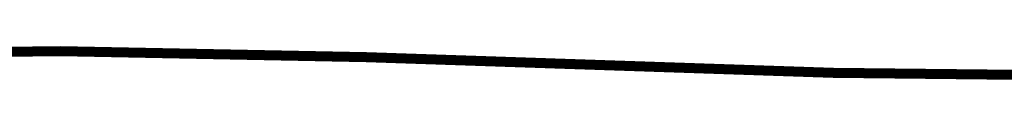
# Model space of a CAD drawing. Header units: centimetres. Extents: x -17 to 171, y -40 to -25.
# Tile 239 of 256: x 76.36 to 121.94, y -31.79 to -30.2. Entities that reach past the tile are written whole.
import ezdxf

# ---------------------------------------------------------------- set-up
doc = ezdxf.new("R2010")
doc.units = ezdxf.units.CM
doc.layers.add('194', color=7, linetype='Continuous', true_color=0x390888)

msp = doc.modelspace()

# ---------------------------------------------------------------- meshes
at = {"layer": '194', "color": 254, "true_color": 0xcad1ee}
mesh = msp.add_polyface(dxfattribs=at)
corners = [(61.386, -30.596, 0.267), (61.384, -30.54, 0.275), (78.246, -30.343, 0.275), (78.246, -30.399, 0.667), (61.384, -30.54, 0.659), (61.386, -30.596, 0.667), (78.246, -30.343, 0.659), (61.383, -30.508, 0.647), (78.246, -30.311, 0.647), (61.382, -30.476, 0.627), (78.247, -30.279, 0.627), (61.381, -30.445, 0.599), (78.247, -30.248, 0.599), (61.38, -30.419, 0.561), (78.247, -30.222, 0.561), (61.38, -30.402, 0.517), (78.247, -30.205, 0.517), (61.38, -30.396, 0.467), (78.247, -30.199, 0.467), (61.38, -30.402, 0.418), (78.247, -30.205, 0.418), (61.38, -30.419, 0.373), (78.247, -30.222, 0.373), (61.381, -30.445, 0.336), (78.247, -30.248, 0.336), (61.382, -30.476, 0.307), (78.247, -30.279, 0.307), (61.383, -30.508, 0.288), (78.246, -30.311, 0.288), (61.386, -30.596, 0.667), (61.387, -30.652, 0.659), (78.245, -30.455, 0.659), (78.246, -30.399, 0.267), (61.387, -30.652, 0.275), (61.386, -30.596, 0.267), (78.245, -30.455, 0.275), (61.388, -30.683, 0.288), (78.245, -30.486, 0.288), (61.389, -30.716, 0.307), (78.245, -30.519, 0.307), (61.39, -30.746, 0.336), (78.245, -30.549, 0.336), (61.391, -30.772, 0.373), (78.245, -30.575, 0.373), (61.391, -30.79, 0.418), (78.245, -30.593, 0.418), (61.391, -30.796, 0.467), (78.245, -30.599, 0.467), (61.391, -30.79, 0.517), (78.245, -30.593, 0.517), (61.391, -30.772, 0.561), (78.245, -30.575, 0.561), (61.39, -30.746, 0.599), (78.245, -30.549, 0.599), (61.389, -30.716, 0.627), (78.245, -30.519, 0.627), (61.388, -30.683, 0.647), (78.245, -30.486, 0.647), (42.724, -31.591, 0.307), (42.726, -31.621, 0.336), (42.728, -31.647, 0.373), (42.729, -31.665, 0.418), (42.729, -31.671, 0.467), (42.729, -31.665, 0.517), (42.728, -31.647, 0.561), (42.726, -31.621, 0.599), (42.724, -31.591, 0.627)]
mesh.append_faces([[corners[k] for k in face] for face in [(0, 1, 2), (3, 4, 5), (6, 7, 4), (8, 9, 7), (10, 11, 9), (12, 13, 11), (14, 15, 13), (15, 14, 16), (16, 17, 15), (17, 16, 18), (18, 19, 17), (20, 21, 19), (22, 23, 21), (24, 25, 23), (26, 27, 25), (28, 1, 27), (29, 30, 31), (32, 33, 34), (35, 36, 33), (37, 38, 36), (39, 40, 38), (41, 42, 40), (43, 44, 42), (45, 46, 44), (47, 48, 46), (49, 50, 48), (51, 52, 50), (53, 54, 52), (55, 56, 54), (57, 30, 56), (58, 36, 38), (59, 38, 40), (60, 40, 42), (61, 42, 44), (62, 44, 46), (63, 46, 48), (64, 48, 50), (65, 50, 52), (66, 52, 54)]], dxfattribs={"color": 254})
mesh = msp.add_polyface(dxfattribs=at)
corners = [(61.386, -30.596, 0.267), (78.246, -30.343, 0.275), (78.246, -30.399, 0.267), (78.246, -30.399, 0.667), (78.246, -30.343, 0.659), (61.384, -30.54, 0.659), (61.383, -30.508, 0.647), (78.246, -30.311, 0.647), (61.382, -30.476, 0.627), (78.247, -30.279, 0.627), (61.381, -30.445, 0.599), (78.247, -30.248, 0.599), (61.38, -30.419, 0.561), (78.247, -30.222, 0.561), (61.38, -30.402, 0.418), (78.247, -30.199, 0.467), (78.247, -30.205, 0.418), (61.38, -30.419, 0.373), (78.247, -30.222, 0.373), (61.381, -30.445, 0.336), (78.247, -30.248, 0.336), (61.382, -30.476, 0.307), (78.247, -30.279, 0.307), (61.383, -30.508, 0.288), (78.246, -30.311, 0.288), (61.384, -30.54, 0.275), (61.386, -30.596, 0.667), (78.245, -30.455, 0.659), (78.246, -30.399, 0.667), (78.246, -30.399, 0.267), (78.245, -30.455, 0.275), (61.387, -30.652, 0.275), (92.41, -30.73, 0.275), (78.245, -30.486, 0.288), (92.409, -30.762, 0.288), (78.245, -30.519, 0.307), (61.388, -30.683, 0.288), (61.389, -30.716, 0.307), (92.408, -30.794, 0.307), (78.245, -30.549, 0.336), (92.407, -30.825, 0.336), (78.245, -30.575, 0.373), (61.39, -30.746, 0.336), (61.391, -30.772, 0.373), (92.406, -30.851, 0.373), (78.245, -30.593, 0.418), (92.406, -30.868, 0.418), (78.245, -30.599, 0.467), (61.391, -30.79, 0.418), (61.391, -30.796, 0.467), (92.405, -30.874, 0.467), (78.245, -30.593, 0.517), (92.406, -30.868, 0.517), (78.245, -30.575, 0.561), (61.391, -30.79, 0.517), (61.391, -30.772, 0.561), (92.406, -30.851, 0.561), (78.245, -30.549, 0.599), (92.407, -30.825, 0.599), (78.245, -30.519, 0.627), (61.39, -30.746, 0.599), (61.389, -30.716, 0.627), (92.408, -30.794, 0.627), (78.245, -30.486, 0.647), (92.409, -30.762, 0.647), (61.388, -30.683, 0.647), (61.387, -30.652, 0.659)]
mesh.append_faces([[corners[k] for k in face] for face in [(0, 1, 2), (3, 4, 5), (6, 4, 7), (8, 7, 9), (10, 9, 11), (12, 11, 13), (14, 15, 16), (17, 16, 18), (19, 18, 20), (21, 20, 22), (23, 22, 24), (25, 24, 1), (26, 27, 28), (29, 30, 31), (32, 33, 30), (34, 35, 33), (36, 30, 33), (37, 33, 35), (38, 39, 35), (40, 41, 39), (42, 35, 39), (43, 39, 41), (44, 45, 41), (46, 47, 45), (48, 41, 45), (49, 45, 47), (50, 51, 47), (52, 53, 51), (54, 47, 51), (55, 51, 53), (56, 57, 53), (58, 59, 57), (60, 53, 57), (61, 57, 59), (62, 63, 59), (64, 27, 63), (65, 59, 63), (66, 63, 27)]], dxfattribs={"color": 254})
mesh = msp.add_polyface(dxfattribs=at)
corners = [(78.246, -30.399, 0.267), (92.413, -30.618, 0.275), (92.412, -30.674, 0.267), (78.246, -30.343, 0.275), (104.098, -31.082, 0.667), (78.246, -30.343, 0.659), (78.246, -30.399, 0.667), (92.413, -30.618, 0.659), (78.246, -30.311, 0.647), (92.414, -30.587, 0.647), (78.247, -30.279, 0.627), (92.415, -30.554, 0.627), (78.247, -30.248, 0.599), (92.416, -30.524, 0.599), (78.247, -30.222, 0.561), (92.417, -30.498, 0.561), (78.247, -30.205, 0.517), (92.417, -30.48, 0.517), (78.247, -30.199, 0.467), (92.418, -30.474, 0.467), (78.247, -30.205, 0.418), (92.417, -30.48, 0.418), (78.247, -30.222, 0.373), (92.417, -30.498, 0.373), (78.247, -30.248, 0.336), (92.416, -30.524, 0.336), (78.247, -30.279, 0.307), (92.415, -30.554, 0.307), (78.246, -30.311, 0.288), (92.414, -30.587, 0.288), (78.246, -30.399, 0.667), (78.245, -30.455, 0.659), (92.41, -30.73, 0.659), (92.412, -30.674, 0.267), (78.245, -30.455, 0.275), (78.246, -30.399, 0.267), (92.41, -30.73, 0.275), (78.245, -30.486, 0.288), (92.409, -30.762, 0.288), (78.245, -30.519, 0.307), (92.408, -30.794, 0.307), (78.245, -30.549, 0.336), (92.407, -30.825, 0.336), (78.245, -30.575, 0.373), (92.406, -30.851, 0.373), (78.245, -30.593, 0.418), (92.406, -30.868, 0.418), (78.245, -30.599, 0.467), (92.405, -30.874, 0.467), (78.245, -30.593, 0.517), (92.406, -30.868, 0.517), (78.245, -30.575, 0.561), (92.406, -30.851, 0.561), (78.245, -30.549, 0.599), (92.407, -30.825, 0.599), (78.245, -30.519, 0.627), (92.408, -30.794, 0.627), (78.245, -30.486, 0.647), (92.409, -30.762, 0.647)]
mesh.append_faces([[corners[k] for k in face] for face in [(0, 1, 2), (0, 3, 1), (4, 5, 6), (7, 8, 5), (8, 7, 9), (9, 10, 8), (10, 9, 11), (11, 12, 10), (12, 11, 13), (13, 14, 12), (14, 13, 15), (15, 16, 14), (17, 18, 16), (19, 20, 18), (21, 22, 20), (22, 21, 23), (23, 24, 22), (24, 23, 25), (25, 26, 24), (26, 25, 27), (27, 28, 26), (28, 27, 29), (29, 3, 28), (3, 29, 1), (30, 31, 32), (33, 34, 35), (33, 36, 34), (37, 36, 38), (39, 38, 40), (41, 40, 42), (43, 42, 44), (45, 44, 46), (47, 46, 48), (49, 48, 50), (51, 50, 52), (53, 52, 54), (55, 54, 56), (57, 56, 58), (31, 58, 32)]], dxfattribs={"color": 254})
mesh = msp.add_polyface(dxfattribs=at)
corners = [(92.412, -30.674, 0.267), (92.413, -30.618, 0.275), (114.021, -31.354, 0.275), (104.098, -31.082, 0.667), (92.413, -30.618, 0.659), (78.246, -30.343, 0.659), (114.021, -31.354, 0.659), (92.414, -30.587, 0.647), (114.022, -31.322, 0.647), (92.415, -30.554, 0.627), (114.023, -31.29, 0.627), (92.416, -30.524, 0.599), (114.024, -31.259, 0.599), (92.417, -30.498, 0.561), (114.025, -31.234, 0.561), (92.417, -30.48, 0.517), (114.025, -31.216, 0.517), (92.418, -30.474, 0.467), (114.025, -31.21, 0.467), (92.417, -30.48, 0.418), (114.025, -31.216, 0.418), (92.417, -30.498, 0.373), (114.025, -31.234, 0.373), (92.416, -30.524, 0.336), (114.024, -31.259, 0.336), (92.415, -30.554, 0.307), (114.023, -31.29, 0.307), (92.414, -30.587, 0.288), (114.022, -31.322, 0.288), (78.247, -30.205, 0.517), (78.247, -30.199, 0.467), (78.247, -30.205, 0.418), (104.098, -31.082, 0.667), (92.41, -30.73, 0.659), (114.018, -31.466, 0.659), (78.246, -30.399, 0.667), (114.02, -31.41, 0.267), (92.41, -30.73, 0.275), (92.412, -30.674, 0.267), (114.018, -31.466, 0.275), (92.409, -30.762, 0.288), (114.017, -31.498, 0.288), (92.408, -30.794, 0.307), (114.017, -31.53, 0.307), (92.407, -30.825, 0.336), (114.016, -31.561, 0.336), (92.406, -30.851, 0.373), (114.015, -31.586, 0.373), (92.406, -30.868, 0.418), (114.015, -31.604, 0.418), (92.405, -30.874, 0.467), (114.014, -31.61, 0.467), (92.406, -30.868, 0.517), (114.015, -31.604, 0.517), (92.406, -30.851, 0.561), (114.015, -31.586, 0.561), (92.407, -30.825, 0.599), (114.016, -31.561, 0.599), (92.408, -30.794, 0.627), (114.017, -31.53, 0.627), (92.409, -30.762, 0.647), (114.017, -31.498, 0.647)]
mesh.append_faces([[corners[k] for k in face] for face in [(0, 1, 2), (3, 4, 5), (3, 6, 4), (6, 7, 4), (8, 9, 7), (10, 11, 9), (12, 13, 11), (14, 15, 13), (16, 17, 15), (18, 19, 17), (20, 21, 19), (22, 23, 21), (24, 25, 23), (26, 27, 25), (28, 1, 27), (29, 13, 15), (30, 15, 17), (31, 17, 19), (32, 33, 34), (35, 33, 32), (36, 37, 38), (39, 40, 37), (41, 42, 40), (43, 44, 42), (45, 46, 44), (46, 45, 47), (47, 48, 46), (48, 47, 49), (49, 50, 48), (50, 49, 51), (51, 52, 50), (52, 51, 53), (53, 54, 52), (54, 53, 55), (55, 56, 54), (57, 58, 56), (59, 60, 58), (61, 33, 60)]], dxfattribs={"color": 254})
mesh = msp.add_polyface(dxfattribs=at)
corners = [(114.02, -31.41, 0.267), (114.021, -31.354, 0.275), (131.098, -31.536, 0.275), (92.412, -30.674, 0.267), (122.887, -31.582, 0.667), (114.021, -31.354, 0.659), (104.098, -31.082, 0.667), (131.098, -31.536, 0.659), (114.022, -31.322, 0.647), (92.414, -30.587, 0.647), (92.415, -30.554, 0.627), (114.023, -31.29, 0.627), (92.416, -30.524, 0.599), (114.024, -31.259, 0.599), (92.417, -30.498, 0.561), (114.025, -31.234, 0.561), (92.417, -30.48, 0.517), (114.025, -31.216, 0.517), (92.418, -30.474, 0.467), (114.025, -31.21, 0.467), (92.417, -30.48, 0.418), (114.025, -31.216, 0.418), (92.417, -30.498, 0.373), (114.025, -31.234, 0.373), (92.416, -30.524, 0.336), (114.024, -31.259, 0.336), (92.415, -30.554, 0.307), (114.023, -31.29, 0.307), (131.098, -31.505, 0.288), (114.022, -31.322, 0.288), (92.414, -30.587, 0.288), (92.413, -30.618, 0.275), (104.098, -31.082, 0.667), (114.018, -31.466, 0.659), (122.887, -31.582, 0.667), (114.02, -31.41, 0.267), (114.018, -31.466, 0.275), (92.41, -30.73, 0.275), (131.098, -31.592, 0.267), (131.099, -31.648, 0.275), (114.017, -31.498, 0.288), (131.099, -31.68, 0.288), (114.017, -31.53, 0.307), (92.409, -30.762, 0.288), (92.408, -30.794, 0.307), (131.099, -31.712, 0.307), (114.016, -31.561, 0.336), (131.1, -31.743, 0.336), (114.015, -31.586, 0.373), (92.407, -30.825, 0.336), (131.1, -31.769, 0.373), (114.015, -31.604, 0.418), (131.1, -31.786, 0.418), (114.014, -31.61, 0.467), (131.1, -31.792, 0.467), (114.015, -31.604, 0.517), (131.1, -31.786, 0.517), (114.015, -31.586, 0.561), (131.1, -31.769, 0.561), (114.016, -31.561, 0.599), (131.1, -31.743, 0.599), (114.017, -31.53, 0.627), (92.407, -30.825, 0.599), (92.408, -30.794, 0.627), (131.099, -31.712, 0.627), (114.017, -31.498, 0.647), (131.099, -31.68, 0.647), (92.409, -30.762, 0.647), (92.41, -30.73, 0.659)]
mesh.append_faces([[corners[k] for k in face] for face in [(0, 1, 2), (3, 1, 0), (4, 5, 6), (7, 8, 5), (9, 5, 8), (10, 8, 11), (12, 11, 13), (14, 13, 15), (16, 15, 17), (18, 17, 19), (20, 19, 21), (22, 21, 23), (24, 23, 25), (26, 25, 27), (28, 1, 29), (30, 27, 29), (31, 29, 1), (32, 33, 34), (35, 36, 37), (38, 36, 35), (39, 40, 36), (41, 42, 40), (43, 36, 40), (44, 40, 42), (45, 46, 42), (47, 48, 46), (49, 42, 46), (50, 51, 48), (52, 53, 51), (54, 55, 53), (56, 57, 55), (58, 59, 57), (60, 61, 59), (62, 57, 59), (63, 59, 61), (64, 65, 61), (66, 33, 65), (67, 61, 65), (68, 65, 33)]], dxfattribs={"color": 254})
mesh = msp.add_polyface(dxfattribs=at)
corners = [(114.02, -31.41, 0.267), (131.098, -31.536, 0.275), (131.098, -31.592, 0.267), (122.887, -31.582, 0.667), (131.098, -31.536, 0.659), (114.021, -31.354, 0.659), (114.022, -31.322, 0.647), (131.098, -31.505, 0.647), (114.023, -31.29, 0.627), (131.098, -31.472, 0.627), (114.024, -31.259, 0.599), (131.097, -31.442, 0.599), (114.025, -31.234, 0.561), (131.097, -31.416, 0.561), (114.025, -31.216, 0.517), (131.097, -31.399, 0.517), (114.025, -31.21, 0.467), (131.097, -31.392, 0.467), (114.025, -31.216, 0.418), (131.097, -31.399, 0.418), (114.025, -31.234, 0.373), (131.097, -31.416, 0.373), (114.024, -31.259, 0.336), (131.097, -31.442, 0.336), (114.023, -31.29, 0.307), (131.098, -31.472, 0.307), (114.022, -31.322, 0.288), (131.098, -31.505, 0.288), (114.021, -31.354, 0.275), (122.887, -31.582, 0.667), (114.018, -31.466, 0.659), (131.099, -31.648, 0.659), (131.098, -31.592, 0.267), (131.099, -31.648, 0.275), (114.018, -31.466, 0.275), (114.017, -31.498, 0.288), (131.099, -31.68, 0.288), (114.017, -31.53, 0.307), (131.099, -31.712, 0.307), (114.016, -31.561, 0.336), (131.1, -31.743, 0.336), (114.015, -31.586, 0.373), (131.1, -31.769, 0.373), (114.015, -31.604, 0.418), (131.1, -31.786, 0.418), (114.014, -31.61, 0.467), (131.1, -31.792, 0.467), (114.015, -31.604, 0.517), (131.1, -31.786, 0.517), (114.015, -31.586, 0.561), (131.1, -31.769, 0.561), (114.016, -31.561, 0.599), (131.1, -31.743, 0.599), (114.017, -31.53, 0.627), (131.099, -31.712, 0.627), (114.017, -31.498, 0.647), (131.099, -31.68, 0.647)]
mesh.append_faces([[corners[k] for k in face] for face in [(0, 1, 2), (3, 4, 5), (6, 4, 7), (7, 8, 6), (8, 7, 9), (9, 10, 8), (10, 9, 11), (11, 12, 10), (12, 11, 13), (13, 14, 12), (14, 13, 15), (15, 16, 14), (16, 15, 17), (17, 18, 16), (18, 17, 19), (19, 20, 18), (20, 19, 21), (21, 22, 20), (22, 21, 23), (23, 24, 22), (24, 23, 25), (25, 26, 24), (26, 25, 27), (28, 27, 1), (29, 30, 31), (32, 33, 34), (35, 33, 36), (37, 36, 38), (39, 38, 40), (41, 40, 42), (43, 42, 44), (45, 44, 46), (47, 46, 48), (49, 48, 50), (51, 50, 52), (53, 52, 54), (55, 54, 56), (30, 56, 31)]], dxfattribs={"color": 254})

doc.saveas('drawing.dxf')
